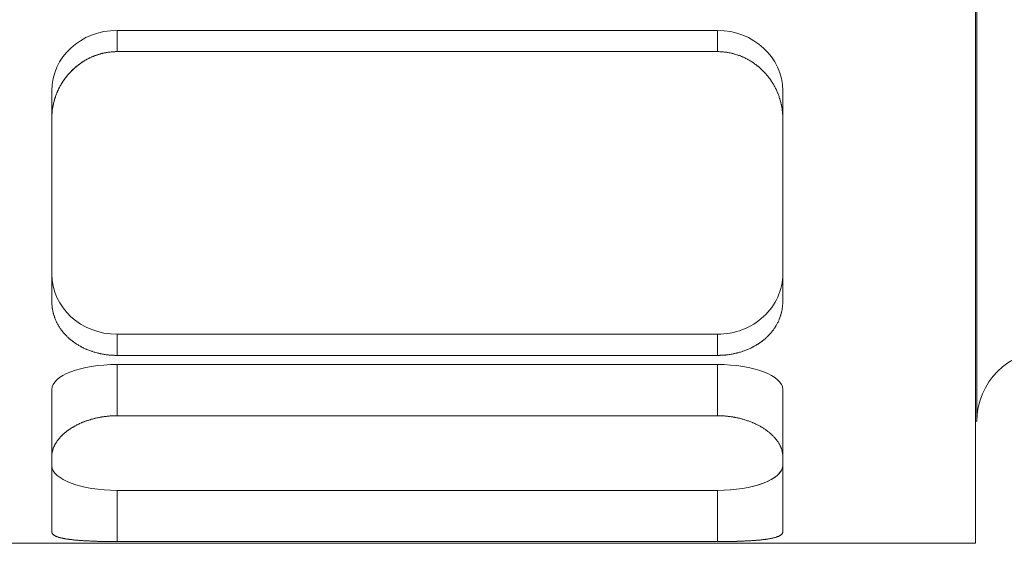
# Model space of a CAD drawing. Header units: millimetres. Extents: x 19428 to 22105, y 2450 to 5923.
# Tile 11 of 35: x 20735.46 to 20749.47, y 3492.61 to 3500.06. Entities that reach past the tile are written whole.
import ezdxf

# ---------------------------------------------------------------- set-up
doc = ezdxf.new("R2010")
doc.units = ezdxf.units.MM
doc.layers.add('图层7', color=4, linetype='Continuous', lineweight=13)

# ---------------------------------------------------------------- blocks, each defined once
blk = doc.blocks.new('VL-O-1-4')
at = {"layer": '图层7'}
for p, q in [((1839.449, -1474.711), (1839.449, -1489.91)), ((1839.469, -1476.446), (1839.469, -1488.174)), ((1827.235, -1482.917), (1827.235, -1482.616)), ((1835.778, -1482.616), (1827.235, -1482.616)), ((1835.778, -1482.917), (1835.778, -1482.616)), ((1835.778, -1482.917), (1827.235, -1482.917)), ((1826.307, -1483.866), (1826.307, -1483.473)), ((1836.707, -1483.866), (1836.707, -1483.473)), ((1826.307, -1483.866), (1826.307, -1486.471)), ((1836.707, -1486.471), (1836.707, -1483.866)), ((1827.235, -1487.238), (1827.235, -1486.936)), ((1827.235, -1486.936), (1835.778, -1486.936)), ((1835.778, -1487.238), (1835.778, -1486.936)), ((1827.235, -1487.238), (1835.778, -1487.238)), ((1827.235, -1488.096), (1827.235, -1487.368)), ((1835.778, -1487.368), (1827.235, -1487.368)), ((1835.778, -1488.096), (1835.778, -1487.368)), ((1826.307, -1488.67), (1826.307, -1487.723)), ((1836.707, -1488.67), (1836.707, -1487.723)), ((1835.778, -1488.096), (1827.235, -1488.096)), ((1839.449, -1488.174), (1839.469, -1488.174)), ((1826.307, -1488.67), (1826.307, -1489.75)), ((1836.707, -1489.75), (1836.707, -1488.67)), ((1827.235, -1489.886), (1827.235, -1489.158)), ((1827.235, -1489.158), (1835.778, -1489.158)), ((1835.778, -1489.886), (1835.778, -1489.158)), ((1813.449, -1489.91), (1839.449, -1489.91)), ((1827.235, -1489.886), (1835.778, -1489.886))]:
    blk.add_line(p, q, dxfattribs=at)
for points in [[(1827.235, -1482.917), (1827.229, -1482.917), (1827.216, -1482.917), (1827.202, -1482.918), (1827.196, -1482.918), (1827.189, -1482.918), (1827.176, -1482.919), (1827.162, -1482.92), (1827.149, -1482.921), (1827.135, -1482.923), (1827.122, -1482.925), (1827.115, -1482.925), (1827.108, -1482.926), (1827.095, -1482.928), (1827.081, -1482.931), (1827.068, -1482.933), (1827.054, -1482.936), (1827.041, -1482.939), (1827.034, -1482.94), (1827.028, -1482.942), (1827.014, -1482.945), (1827.001, -1482.949), (1826.994, -1482.951), (1826.987, -1482.953), (1826.974, -1482.956), (1826.961, -1482.961), (1826.954, -1482.963), (1826.948, -1482.965), (1826.935, -1482.97), (1826.921, -1482.974), (1826.908, -1482.979), (1826.895, -1482.985), (1826.883, -1482.99), (1826.876, -1482.993), (1826.87, -1482.996), (1826.857, -1483.001), (1826.845, -1483.007), (1826.832, -1483.014), (1826.82, -1483.02), (1826.807, -1483.026), (1826.801, -1483.03), (1826.795, -1483.033), (1826.783, -1483.04), (1826.771, -1483.047), (1826.759, -1483.054), (1826.748, -1483.062), (1826.736, -1483.069), (1826.73, -1483.073), (1826.725, -1483.077), (1826.713, -1483.085), (1826.702, -1483.093), (1826.691, -1483.101), (1826.68, -1483.109), (1826.67, -1483.118), (1826.664, -1483.122), (1826.659, -1483.126), (1826.649, -1483.135), (1826.638, -1483.144), (1826.628, -1483.153), (1826.618, -1483.162), (1826.609, -1483.171), (1826.604, -1483.175), (1826.599, -1483.18), (1826.59, -1483.189), (1826.58, -1483.198), (1826.576, -1483.203), (1826.571, -1483.208), (1826.562, -1483.218), (1826.553, -1483.227), (1826.549, -1483.232), (1826.545, -1483.237), (1826.536, -1483.247), (1826.527, -1483.258), (1826.519, -1483.268), (1826.51, -1483.279), (1826.502, -1483.29), (1826.498, -1483.295), (1826.494, -1483.3), (1826.486, -1483.311), (1826.478, -1483.323), (1826.47, -1483.334), (1826.463, -1483.345), (1826.455, -1483.357), (1826.452, -1483.363), (1826.448, -1483.369), (1826.441, -1483.38), (1826.434, -1483.392), (1826.427, -1483.404), (1826.421, -1483.417), (1826.414, -1483.429), (1826.411, -1483.435), (1826.408, -1483.441), (1826.402, -1483.453), (1826.396, -1483.466), (1826.39, -1483.479), (1826.385, -1483.491), (1826.379, -1483.504), (1826.377, -1483.51), (1826.374, -1483.517), (1826.369, -1483.53), (1826.364, -1483.543), (1826.36, -1483.556), (1826.355, -1483.569), (1826.351, -1483.582), (1826.349, -1483.588), (1826.347, -1483.595), (1826.343, -1483.608), (1826.339, -1483.621), (1826.338, -1483.628), (1826.336, -1483.635), (1826.333, -1483.648), (1826.33, -1483.661), (1826.328, -1483.668), (1826.327, -1483.675), (1826.324, -1483.688), (1826.322, -1483.701), (1826.319, -1483.714), (1826.317, -1483.728), (1826.315, -1483.741), (1826.314, -1483.748), (1826.314, -1483.754), (1826.312, -1483.768), (1826.311, -1483.781), (1826.31, -1483.794), (1826.309, -1483.807), (1826.308, -1483.82), (1826.308, -1483.827), (1826.307, -1483.833), (1826.307, -1483.846), (1826.307, -1483.859), (1826.307, -1483.866)], [(1827.191, -1482.918), (1827.198, -1482.918), (1827.213, -1482.917), (1827.228, -1482.917), (1827.235, -1482.917)], [(1836.707, -1483.866), (1836.707, -1483.859), (1836.707, -1483.846), (1836.706, -1483.833), (1836.706, -1483.827), (1836.706, -1483.82), (1836.705, -1483.807), (1836.704, -1483.794), (1836.703, -1483.781), (1836.702, -1483.768), (1836.7, -1483.754), (1836.699, -1483.748), (1836.698, -1483.741), (1836.697, -1483.728), (1836.694, -1483.714), (1836.692, -1483.701), (1836.69, -1483.688), (1836.687, -1483.675), (1836.686, -1483.668), (1836.684, -1483.661), (1836.681, -1483.648), (1836.678, -1483.635), (1836.676, -1483.628), (1836.674, -1483.621), (1836.671, -1483.608), (1836.667, -1483.595), (1836.665, -1483.588), (1836.663, -1483.582), (1836.658, -1483.569), (1836.654, -1483.556), (1836.649, -1483.543), (1836.645, -1483.53), (1836.64, -1483.517), (1836.637, -1483.51), (1836.634, -1483.504), (1836.629, -1483.491), (1836.623, -1483.479), (1836.618, -1483.466), (1836.612, -1483.453), (1836.606, -1483.441), (1836.603, -1483.435), (1836.599, -1483.429), (1836.593, -1483.417), (1836.586, -1483.404), (1836.58, -1483.392), (1836.573, -1483.38), (1836.566, -1483.369), (1836.562, -1483.363), (1836.558, -1483.357), (1836.551, -1483.345), (1836.543, -1483.334), (1836.536, -1483.323), (1836.528, -1483.311), (1836.52, -1483.3), (1836.516, -1483.295), (1836.512, -1483.29), (1836.503, -1483.279), (1836.495, -1483.268), (1836.487, -1483.258), (1836.478, -1483.247), (1836.469, -1483.237), (1836.465, -1483.232), (1836.46, -1483.227), (1836.451, -1483.218), (1836.442, -1483.208), (1836.438, -1483.203), (1836.433, -1483.198), (1836.424, -1483.189), (1836.415, -1483.18), (1836.41, -1483.175), (1836.405, -1483.171), (1836.395, -1483.162), (1836.385, -1483.153), (1836.375, -1483.144), (1836.365, -1483.135), (1836.355, -1483.126), (1836.349, -1483.122), (1836.344, -1483.118), (1836.333, -1483.109), (1836.323, -1483.101), (1836.312, -1483.093), (1836.3, -1483.085), (1836.289, -1483.077), (1836.283, -1483.073), (1836.278, -1483.069), (1836.266, -1483.062), (1836.254, -1483.054), (1836.243, -1483.047), (1836.231, -1483.04), (1836.219, -1483.033), (1836.212, -1483.03), (1836.206, -1483.026), (1836.194, -1483.02), (1836.182, -1483.014), (1836.169, -1483.007), (1836.157, -1483.001), (1836.144, -1482.996), (1836.137, -1482.993), (1836.131, -1482.99), (1836.118, -1482.985), (1836.105, -1482.979), (1836.092, -1482.974), (1836.079, -1482.97), (1836.066, -1482.965), (1836.059, -1482.963), (1836.053, -1482.961), (1836.04, -1482.956), (1836.026, -1482.953), (1836.02, -1482.951), (1836.013, -1482.949), (1836, -1482.945), (1835.986, -1482.942), (1835.979, -1482.94), (1835.973, -1482.939), (1835.959, -1482.936), (1835.946, -1482.933), (1835.932, -1482.931), (1835.919, -1482.928), (1835.905, -1482.926), (1835.899, -1482.925), (1835.892, -1482.925), (1835.878, -1482.923), (1835.865, -1482.921), (1835.851, -1482.92), (1835.838, -1482.919), (1835.825, -1482.918), (1835.818, -1482.918), (1835.811, -1482.918), (1835.798, -1482.917), (1835.785, -1482.917), (1835.778, -1482.917)], [(1835.778, -1482.917), (1835.785, -1482.917), (1835.798, -1482.917), (1835.811, -1482.918), (1835.818, -1482.918), (1835.825, -1482.918), (1835.838, -1482.919), (1835.851, -1482.92), (1835.865, -1482.921), (1835.878, -1482.923), (1835.892, -1482.925), (1835.899, -1482.925), (1835.905, -1482.926), (1835.919, -1482.928), (1835.932, -1482.931), (1835.946, -1482.933), (1835.959, -1482.936), (1835.973, -1482.939), (1835.979, -1482.94), (1835.986, -1482.942), (1836, -1482.945), (1836.013, -1482.949), (1836.02, -1482.951), (1836.026, -1482.953), (1836.04, -1482.956), (1836.053, -1482.961), (1836.059, -1482.963), (1836.066, -1482.965), (1836.079, -1482.97), (1836.092, -1482.974), (1836.105, -1482.979), (1836.118, -1482.985), (1836.131, -1482.99), (1836.137, -1482.993), (1836.144, -1482.996), (1836.157, -1483.001), (1836.169, -1483.007), (1836.182, -1483.014), (1836.194, -1483.02), (1836.206, -1483.026), (1836.212, -1483.03), (1836.219, -1483.033), (1836.231, -1483.04), (1836.243, -1483.047), (1836.254, -1483.054), (1836.266, -1483.062), (1836.278, -1483.069), (1836.283, -1483.073), (1836.289, -1483.077), (1836.3, -1483.085), (1836.312, -1483.093), (1836.323, -1483.101), (1836.333, -1483.109), (1836.344, -1483.118), (1836.349, -1483.122), (1836.355, -1483.126), (1836.365, -1483.135), (1836.375, -1483.144), (1836.385, -1483.153), (1836.395, -1483.162), (1836.405, -1483.171), (1836.41, -1483.175), (1836.415, -1483.18), (1836.424, -1483.189), (1836.433, -1483.198), (1836.438, -1483.203), (1836.442, -1483.208), (1836.451, -1483.218), (1836.46, -1483.227), (1836.465, -1483.232), (1836.469, -1483.237), (1836.478, -1483.247), (1836.487, -1483.258), (1836.495, -1483.268), (1836.503, -1483.279), (1836.512, -1483.29), (1836.516, -1483.295), (1836.52, -1483.3), (1836.528, -1483.311), (1836.536, -1483.323), (1836.543, -1483.334), (1836.551, -1483.345), (1836.558, -1483.357), (1836.562, -1483.363), (1836.566, -1483.369), (1836.573, -1483.38), (1836.58, -1483.392), (1836.586, -1483.404), (1836.593, -1483.417), (1836.599, -1483.429), (1836.603, -1483.435), (1836.606, -1483.441), (1836.612, -1483.453), (1836.618, -1483.466), (1836.623, -1483.479), (1836.629, -1483.491), (1836.634, -1483.504), (1836.637, -1483.51), (1836.64, -1483.517), (1836.645, -1483.53), (1836.649, -1483.543), (1836.654, -1483.556), (1836.658, -1483.569), (1836.663, -1483.582), (1836.665, -1483.588), (1836.667, -1483.595), (1836.671, -1483.608), (1836.674, -1483.621), (1836.676, -1483.628), (1836.678, -1483.635), (1836.681, -1483.648), (1836.684, -1483.661), (1836.686, -1483.668), (1836.687, -1483.675), (1836.69, -1483.688), (1836.692, -1483.701), (1836.694, -1483.714), (1836.697, -1483.728), (1836.698, -1483.741), (1836.699, -1483.748), (1836.7, -1483.754), (1836.702, -1483.768), (1836.703, -1483.781), (1836.704, -1483.794), (1836.705, -1483.807), (1836.706, -1483.82), (1836.706, -1483.827), (1836.706, -1483.833), (1836.707, -1483.846), (1836.707, -1483.859), (1836.707, -1483.866)], [(1826.713, -1483.085), (1826.722, -1483.079), (1826.74, -1483.067), (1826.758, -1483.055), (1826.767, -1483.05)], [(1826.767, -1483.05), (1826.776, -1483.044), (1826.795, -1483.033), (1826.814, -1483.023), (1826.824, -1483.018)], [(1826.824, -1483.018), (1826.833, -1483.013), (1826.85, -1483.005), (1826.867, -1482.997), (1826.876, -1482.993)], [(1826.876, -1482.993), (1826.883, -1482.99), (1826.898, -1482.984), (1826.912, -1482.978), (1826.92, -1482.975)], [(1826.92, -1482.975), (1826.929, -1482.972), (1826.948, -1482.965), (1826.967, -1482.959), (1826.977, -1482.956)], [(1826.977, -1482.956), (1826.985, -1482.953), (1827, -1482.949), (1827.016, -1482.945), (1827.024, -1482.943)], [(1827.024, -1482.943), (1827.034, -1482.94), (1827.054, -1482.936), (1827.075, -1482.932), (1827.085, -1482.93)], [(1827.085, -1482.93), (1827.103, -1482.927), (1827.138, -1482.923), (1827.173, -1482.919), (1827.191, -1482.918)], [(1826.517, -1483.271), (1826.521, -1483.265), (1826.531, -1483.253), (1826.541, -1483.242), (1826.546, -1483.236), (1826.551, -1483.23), (1826.561, -1483.219), (1826.571, -1483.208), (1826.581, -1483.198), (1826.591, -1483.187), (1826.602, -1483.177), (1826.607, -1483.172), (1826.613, -1483.167), (1826.624, -1483.156), (1826.635, -1483.146), (1826.647, -1483.136), (1826.658, -1483.127), (1826.67, -1483.117), (1826.676, -1483.112), (1826.682, -1483.108), (1826.695, -1483.098), (1826.707, -1483.089), (1826.713, -1483.085)], [(1826.395, -1483.468), (1826.398, -1483.462), (1826.404, -1483.45), (1826.409, -1483.438), (1826.412, -1483.433), (1826.415, -1483.427), (1826.421, -1483.415), (1826.428, -1483.404), (1826.434, -1483.393), (1826.44, -1483.382), (1826.447, -1483.37), (1826.45, -1483.365), (1826.454, -1483.36), (1826.461, -1483.349), (1826.468, -1483.338), (1826.475, -1483.327), (1826.482, -1483.317), (1826.49, -1483.306), (1826.493, -1483.301), (1826.497, -1483.296), (1826.505, -1483.286), (1826.513, -1483.276), (1826.517, -1483.271)], [(1826.377, -1483.51), (1826.38, -1483.503), (1826.386, -1483.489), (1826.392, -1483.475), (1826.395, -1483.468)], [(1826.316, -1483.733), (1826.317, -1483.727), (1826.319, -1483.714), (1826.321, -1483.702), (1826.323, -1483.695), (1826.324, -1483.689), (1826.326, -1483.677), (1826.329, -1483.664), (1826.332, -1483.652), (1826.335, -1483.639), (1826.338, -1483.627), (1826.34, -1483.62), (1826.341, -1483.614), (1826.345, -1483.602), (1826.349, -1483.589), (1826.352, -1483.577), (1826.357, -1483.565), (1826.361, -1483.553), (1826.363, -1483.546), (1826.365, -1483.54), (1826.37, -1483.528), (1826.374, -1483.516), (1826.377, -1483.51)], [(1826.307, -1483.844), (1826.308, -1483.826), (1826.31, -1483.789), (1826.314, -1483.752), (1826.316, -1483.733)], [(1826.307, -1483.866), (1826.307, -1483.862), (1826.307, -1483.855), (1826.307, -1483.848), (1826.307, -1483.844)], [(1826.307, -1486.471), (1826.307, -1486.476), (1826.307, -1486.487), (1826.307, -1486.498), (1826.308, -1486.504), (1826.308, -1486.51), (1826.309, -1486.521), (1826.31, -1486.532), (1826.311, -1486.543), (1826.312, -1486.554), (1826.314, -1486.565), (1826.314, -1486.571), (1826.315, -1486.577), (1826.317, -1486.588), (1826.319, -1486.599), (1826.322, -1486.61), (1826.324, -1486.621), (1826.327, -1486.633), (1826.328, -1486.638), (1826.33, -1486.644), (1826.333, -1486.655), (1826.336, -1486.666), (1826.338, -1486.671), (1826.339, -1486.677), (1826.343, -1486.688), (1826.347, -1486.699), (1826.349, -1486.704), (1826.351, -1486.71), (1826.355, -1486.72), (1826.36, -1486.731), (1826.364, -1486.742), (1826.369, -1486.753), (1826.374, -1486.763), (1826.377, -1486.768), (1826.379, -1486.774), (1826.385, -1486.784), (1826.39, -1486.794), (1826.396, -1486.805), (1826.402, -1486.815), (1826.408, -1486.825), (1826.411, -1486.83), (1826.414, -1486.835), (1826.421, -1486.845), (1826.427, -1486.855), (1826.434, -1486.865), (1826.441, -1486.874), (1826.448, -1486.884), (1826.452, -1486.888), (1826.455, -1486.893), (1826.463, -1486.902), (1826.47, -1486.912), (1826.478, -1486.921), (1826.486, -1486.93), (1826.494, -1486.938), (1826.498, -1486.943), (1826.502, -1486.947), (1826.51, -1486.956), (1826.519, -1486.964), (1826.527, -1486.973), (1826.536, -1486.981), (1826.545, -1486.989), (1826.549, -1486.993), (1826.553, -1486.997), (1826.562, -1487.005), (1826.571, -1487.012), (1826.576, -1487.016), (1826.58, -1487.02), (1826.59, -1487.027), (1826.599, -1487.034), (1826.604, -1487.038), (1826.609, -1487.042), (1826.618, -1487.049), (1826.628, -1487.056), (1826.638, -1487.063), (1826.649, -1487.07), (1826.659, -1487.076), (1826.664, -1487.08), (1826.67, -1487.083), (1826.68, -1487.09), (1826.691, -1487.096), (1826.702, -1487.103), (1826.713, -1487.109), (1826.725, -1487.115), (1826.73, -1487.118), (1826.736, -1487.121), (1826.748, -1487.127), (1826.759, -1487.133), (1826.771, -1487.138), (1826.783, -1487.144), (1826.795, -1487.149), (1826.801, -1487.152), (1826.807, -1487.154), (1826.82, -1487.159), (1826.832, -1487.164), (1826.845, -1487.169), (1826.857, -1487.173), (1826.87, -1487.178), (1826.876, -1487.18), (1826.883, -1487.182), (1826.895, -1487.186), (1826.908, -1487.19), (1826.921, -1487.194), (1826.935, -1487.198), (1826.948, -1487.201), (1826.954, -1487.203), (1826.961, -1487.205), (1826.974, -1487.208), (1826.987, -1487.211), (1826.994, -1487.213), (1827.001, -1487.214), (1827.014, -1487.217), (1827.028, -1487.219), (1827.034, -1487.22), (1827.041, -1487.222), (1827.054, -1487.224), (1827.068, -1487.226), (1827.081, -1487.228), (1827.095, -1487.23), (1827.108, -1487.231), (1827.115, -1487.232), (1827.122, -1487.233), (1827.135, -1487.234), (1827.149, -1487.235), (1827.162, -1487.236), (1827.176, -1487.237), (1827.189, -1487.237), (1827.196, -1487.237), (1827.202, -1487.238), (1827.216, -1487.238), (1827.229, -1487.238), (1827.235, -1487.238)], [(1827.235, -1487.238), (1827.229, -1487.238), (1827.216, -1487.238), (1827.202, -1487.238), (1827.196, -1487.237), (1827.189, -1487.237), (1827.176, -1487.237), (1827.162, -1487.236), (1827.149, -1487.235), (1827.135, -1487.234), (1827.122, -1487.233), (1827.115, -1487.232), (1827.108, -1487.231), (1827.095, -1487.23), (1827.081, -1487.228), (1827.068, -1487.226), (1827.054, -1487.224), (1827.041, -1487.222), (1827.034, -1487.22), (1827.028, -1487.219), (1827.014, -1487.217), (1827.001, -1487.214), (1826.994, -1487.213), (1826.987, -1487.211), (1826.974, -1487.208), (1826.961, -1487.205), (1826.954, -1487.203), (1826.948, -1487.201), (1826.935, -1487.198), (1826.921, -1487.194), (1826.908, -1487.19), (1826.895, -1487.186), (1826.883, -1487.182), (1826.876, -1487.18), (1826.87, -1487.178), (1826.857, -1487.173), (1826.845, -1487.169), (1826.832, -1487.164), (1826.82, -1487.159), (1826.807, -1487.154), (1826.801, -1487.152), (1826.795, -1487.149), (1826.783, -1487.144), (1826.771, -1487.138), (1826.759, -1487.133), (1826.748, -1487.127), (1826.736, -1487.121), (1826.73, -1487.118), (1826.725, -1487.115), (1826.713, -1487.109), (1826.702, -1487.103), (1826.691, -1487.096), (1826.68, -1487.09), (1826.67, -1487.083), (1826.664, -1487.08), (1826.659, -1487.076), (1826.649, -1487.07), (1826.638, -1487.063), (1826.628, -1487.056), (1826.618, -1487.049), (1826.609, -1487.042), (1826.604, -1487.038), (1826.599, -1487.034), (1826.59, -1487.027), (1826.58, -1487.02), (1826.576, -1487.016), (1826.571, -1487.012), (1826.562, -1487.005), (1826.553, -1486.997), (1826.549, -1486.993), (1826.545, -1486.989), (1826.536, -1486.981), (1826.527, -1486.973), (1826.519, -1486.964), (1826.51, -1486.956), (1826.502, -1486.947), (1826.498, -1486.943), (1826.494, -1486.938), (1826.486, -1486.93), (1826.478, -1486.921), (1826.47, -1486.912), (1826.463, -1486.902), (1826.455, -1486.893), (1826.452, -1486.888), (1826.448, -1486.884), (1826.441, -1486.874), (1826.434, -1486.865), (1826.427, -1486.855), (1826.421, -1486.845), (1826.414, -1486.835), (1826.411, -1486.83), (1826.408, -1486.825), (1826.402, -1486.815), (1826.396, -1486.805), (1826.39, -1486.794), (1826.385, -1486.784), (1826.379, -1486.774), (1826.377, -1486.768), (1826.374, -1486.763), (1826.369, -1486.753), (1826.364, -1486.742), (1826.36, -1486.731), (1826.355, -1486.72), (1826.351, -1486.71), (1826.349, -1486.704), (1826.347, -1486.699), (1826.343, -1486.688), (1826.339, -1486.677), (1826.338, -1486.671), (1826.336, -1486.666), (1826.333, -1486.655), (1826.33, -1486.644), (1826.328, -1486.638), (1826.327, -1486.633), (1826.324, -1486.621), (1826.322, -1486.61), (1826.319, -1486.599), (1826.317, -1486.588), (1826.315, -1486.577), (1826.314, -1486.571), (1826.314, -1486.565), (1826.312, -1486.554), (1826.311, -1486.543), (1826.31, -1486.532), (1826.309, -1486.521), (1826.308, -1486.51), (1826.308, -1486.504), (1826.307, -1486.498), (1826.307, -1486.487), (1826.307, -1486.476), (1826.307, -1486.471)], [(1835.778, -1487.238), (1835.785, -1487.238), (1835.798, -1487.238), (1835.811, -1487.238), (1835.818, -1487.237), (1835.825, -1487.237), (1835.838, -1487.237), (1835.851, -1487.236), (1835.865, -1487.235), (1835.878, -1487.234), (1835.892, -1487.233), (1835.899, -1487.232), (1835.905, -1487.231), (1835.919, -1487.23), (1835.932, -1487.228), (1835.946, -1487.226), (1835.959, -1487.224), (1835.973, -1487.222), (1835.979, -1487.22), (1835.986, -1487.219), (1836, -1487.217), (1836.013, -1487.214), (1836.02, -1487.213), (1836.026, -1487.211), (1836.04, -1487.208), (1836.053, -1487.205), (1836.059, -1487.203), (1836.066, -1487.201), (1836.079, -1487.198), (1836.092, -1487.194), (1836.105, -1487.19), (1836.118, -1487.186), (1836.131, -1487.182), (1836.137, -1487.18), (1836.144, -1487.178), (1836.157, -1487.173), (1836.169, -1487.169), (1836.182, -1487.164), (1836.194, -1487.159), (1836.206, -1487.154), (1836.212, -1487.152), (1836.219, -1487.149), (1836.231, -1487.144), (1836.243, -1487.138), (1836.254, -1487.133), (1836.266, -1487.127), (1836.278, -1487.121), (1836.283, -1487.118), (1836.289, -1487.115), (1836.3, -1487.109), (1836.312, -1487.103), (1836.323, -1487.096), (1836.333, -1487.09), (1836.344, -1487.083), (1836.349, -1487.08), (1836.355, -1487.076), (1836.365, -1487.07), (1836.375, -1487.063), (1836.385, -1487.056), (1836.395, -1487.049), (1836.405, -1487.042), (1836.41, -1487.038), (1836.415, -1487.034), (1836.424, -1487.027), (1836.433, -1487.02), (1836.438, -1487.016), (1836.442, -1487.012), (1836.451, -1487.005), (1836.46, -1486.997), (1836.465, -1486.993), (1836.469, -1486.989), (1836.478, -1486.981), (1836.487, -1486.973), (1836.495, -1486.964), (1836.503, -1486.956), (1836.512, -1486.947), (1836.516, -1486.943), (1836.52, -1486.938), (1836.528, -1486.93), (1836.536, -1486.921), (1836.543, -1486.912), (1836.551, -1486.902), (1836.558, -1486.893), (1836.562, -1486.888), (1836.566, -1486.884), (1836.573, -1486.874), (1836.58, -1486.865), (1836.586, -1486.855), (1836.593, -1486.845), (1836.599, -1486.835), (1836.603, -1486.83), (1836.606, -1486.825), (1836.612, -1486.815), (1836.618, -1486.805), (1836.623, -1486.794), (1836.629, -1486.784), (1836.634, -1486.774), (1836.637, -1486.768), (1836.64, -1486.763), (1836.645, -1486.753), (1836.649, -1486.742), (1836.654, -1486.731), (1836.658, -1486.72), (1836.663, -1486.71), (1836.665, -1486.704), (1836.667, -1486.699), (1836.671, -1486.688), (1836.674, -1486.677), (1836.676, -1486.671), (1836.678, -1486.666), (1836.681, -1486.655), (1836.684, -1486.644), (1836.686, -1486.638), (1836.687, -1486.633), (1836.69, -1486.621), (1836.692, -1486.61), (1836.694, -1486.599), (1836.697, -1486.588), (1836.698, -1486.577), (1836.699, -1486.571), (1836.7, -1486.565), (1836.702, -1486.554), (1836.703, -1486.543), (1836.704, -1486.532), (1836.705, -1486.521), (1836.706, -1486.51), (1836.706, -1486.504), (1836.706, -1486.498), (1836.707, -1486.487), (1836.707, -1486.476), (1836.707, -1486.471)], [(1836.707, -1486.471), (1836.707, -1486.476), (1836.707, -1486.487), (1836.706, -1486.498), (1836.706, -1486.504), (1836.706, -1486.51), (1836.705, -1486.521), (1836.704, -1486.532), (1836.703, -1486.543), (1836.702, -1486.554), (1836.7, -1486.565), (1836.699, -1486.571), (1836.698, -1486.577), (1836.697, -1486.588), (1836.694, -1486.599), (1836.692, -1486.61), (1836.69, -1486.621), (1836.687, -1486.633), (1836.686, -1486.638), (1836.684, -1486.644), (1836.681, -1486.655), (1836.678, -1486.666), (1836.676, -1486.671), (1836.674, -1486.677), (1836.671, -1486.688), (1836.667, -1486.699), (1836.665, -1486.704), (1836.663, -1486.71), (1836.658, -1486.72), (1836.654, -1486.731), (1836.649, -1486.742), (1836.645, -1486.753), (1836.64, -1486.763), (1836.637, -1486.768), (1836.634, -1486.774), (1836.629, -1486.784), (1836.623, -1486.794), (1836.618, -1486.805), (1836.612, -1486.815), (1836.606, -1486.825), (1836.603, -1486.83), (1836.599, -1486.835), (1836.593, -1486.845), (1836.586, -1486.855), (1836.58, -1486.865), (1836.573, -1486.874), (1836.566, -1486.884), (1836.562, -1486.888), (1836.558, -1486.893), (1836.551, -1486.902), (1836.543, -1486.912), (1836.536, -1486.921), (1836.528, -1486.93), (1836.52, -1486.938), (1836.516, -1486.943), (1836.512, -1486.947), (1836.503, -1486.956), (1836.495, -1486.964), (1836.487, -1486.973), (1836.478, -1486.981), (1836.469, -1486.989), (1836.465, -1486.993), (1836.46, -1486.997), (1836.451, -1487.005), (1836.442, -1487.012), (1836.438, -1487.016), (1836.433, -1487.02), (1836.424, -1487.027), (1836.415, -1487.034), (1836.41, -1487.038), (1836.405, -1487.042), (1836.395, -1487.049), (1836.385, -1487.056), (1836.375, -1487.063), (1836.365, -1487.07), (1836.355, -1487.076), (1836.349, -1487.08), (1836.344, -1487.083), (1836.333, -1487.09), (1836.323, -1487.096), (1836.312, -1487.103), (1836.3, -1487.109), (1836.289, -1487.115), (1836.283, -1487.118), (1836.278, -1487.121), (1836.266, -1487.127), (1836.254, -1487.133), (1836.243, -1487.138), (1836.231, -1487.144), (1836.219, -1487.149), (1836.212, -1487.152), (1836.206, -1487.154), (1836.194, -1487.159), (1836.182, -1487.164), (1836.169, -1487.169), (1836.157, -1487.173), (1836.144, -1487.178), (1836.137, -1487.18), (1836.131, -1487.182), (1836.118, -1487.186), (1836.105, -1487.19), (1836.092, -1487.194), (1836.079, -1487.198), (1836.066, -1487.201), (1836.059, -1487.203), (1836.053, -1487.205), (1836.04, -1487.208), (1836.026, -1487.211), (1836.02, -1487.213), (1836.013, -1487.214), (1836, -1487.217), (1835.986, -1487.219), (1835.979, -1487.22), (1835.973, -1487.222), (1835.959, -1487.224), (1835.946, -1487.226), (1835.932, -1487.228), (1835.919, -1487.23), (1835.905, -1487.231), (1835.899, -1487.232), (1835.892, -1487.233), (1835.878, -1487.234), (1835.865, -1487.235), (1835.851, -1487.236), (1835.838, -1487.237), (1835.825, -1487.237), (1835.818, -1487.237), (1835.811, -1487.238), (1835.798, -1487.238), (1835.785, -1487.238), (1835.778, -1487.238)], [(1827.235, -1488.096), (1827.229, -1488.096), (1827.216, -1488.096), (1827.202, -1488.097), (1827.196, -1488.097), (1827.189, -1488.097), (1827.176, -1488.098), (1827.162, -1488.098), (1827.149, -1488.099), (1827.135, -1488.1), (1827.122, -1488.101), (1827.115, -1488.102), (1827.108, -1488.102), (1827.095, -1488.104), (1827.081, -1488.105), (1827.068, -1488.107), (1827.054, -1488.108), (1827.041, -1488.11), (1827.034, -1488.111), (1827.028, -1488.112), (1827.014, -1488.115), (1827.001, -1488.117), (1826.994, -1488.118), (1826.987, -1488.119), (1826.974, -1488.122), (1826.961, -1488.125), (1826.954, -1488.126), (1826.948, -1488.127), (1826.935, -1488.13), (1826.921, -1488.133), (1826.908, -1488.137), (1826.895, -1488.14), (1826.883, -1488.143), (1826.876, -1488.145), (1826.87, -1488.147), (1826.857, -1488.151), (1826.845, -1488.155), (1826.832, -1488.159), (1826.82, -1488.163), (1826.807, -1488.167), (1826.801, -1488.169), (1826.795, -1488.171), (1826.783, -1488.175), (1826.771, -1488.18), (1826.759, -1488.185), (1826.748, -1488.189), (1826.736, -1488.194), (1826.73, -1488.197), (1826.725, -1488.199), (1826.713, -1488.204), (1826.702, -1488.209), (1826.691, -1488.214), (1826.68, -1488.22), (1826.67, -1488.225), (1826.664, -1488.228), (1826.659, -1488.23), (1826.649, -1488.236), (1826.638, -1488.241), (1826.628, -1488.247), (1826.618, -1488.252), (1826.609, -1488.258), (1826.604, -1488.261), (1826.599, -1488.264), (1826.59, -1488.27), (1826.58, -1488.275), (1826.576, -1488.278), (1826.571, -1488.281), (1826.562, -1488.287), (1826.553, -1488.294), (1826.549, -1488.297), (1826.545, -1488.3), (1826.536, -1488.306), (1826.527, -1488.312), (1826.519, -1488.319), (1826.51, -1488.325), (1826.502, -1488.332), (1826.498, -1488.335), (1826.494, -1488.339), (1826.486, -1488.345), (1826.478, -1488.352), (1826.47, -1488.359), (1826.463, -1488.366), (1826.455, -1488.373), (1826.452, -1488.377), (1826.448, -1488.38), (1826.441, -1488.388), (1826.434, -1488.395), (1826.427, -1488.402), (1826.421, -1488.409), (1826.414, -1488.417), (1826.411, -1488.42), (1826.408, -1488.424), (1826.402, -1488.432), (1826.396, -1488.439), (1826.39, -1488.447), (1826.385, -1488.454), (1826.379, -1488.462), (1826.377, -1488.466), (1826.374, -1488.469), (1826.369, -1488.477), (1826.364, -1488.485), (1826.36, -1488.492), (1826.355, -1488.5), (1826.351, -1488.508), (1826.349, -1488.512), (1826.347, -1488.515), (1826.343, -1488.523), (1826.339, -1488.531), (1826.338, -1488.535), (1826.336, -1488.539), (1826.333, -1488.546), (1826.33, -1488.554), (1826.328, -1488.558), (1826.327, -1488.562), (1826.324, -1488.569), (1826.322, -1488.577), (1826.319, -1488.585), (1826.317, -1488.592), (1826.315, -1488.6), (1826.314, -1488.604), (1826.314, -1488.608), (1826.312, -1488.615), (1826.311, -1488.623), (1826.31, -1488.63), (1826.309, -1488.638), (1826.308, -1488.645), (1826.308, -1488.649), (1826.307, -1488.652), (1826.307, -1488.66), (1826.307, -1488.667), (1826.307, -1488.67)], [(1827.086, -1488.105), (1827.093, -1488.104), (1827.108, -1488.102), (1827.124, -1488.101), (1827.131, -1488.1)], [(1827.131, -1488.1), (1827.141, -1488.1), (1827.161, -1488.098), (1827.181, -1488.097), (1827.191, -1488.097)], [(1827.191, -1488.097), (1827.198, -1488.097), (1827.213, -1488.097), (1827.228, -1488.096), (1827.235, -1488.096)], [(1827.235, -1488.096), (1827.235, -1488.096), (1827.235, -1488.096), (1827.235, -1488.096), (1827.235, -1488.096)], [(1836.707, -1488.67), (1836.707, -1488.667), (1836.707, -1488.66), (1836.706, -1488.652), (1836.706, -1488.649), (1836.706, -1488.645), (1836.705, -1488.638), (1836.704, -1488.63), (1836.703, -1488.623), (1836.702, -1488.615), (1836.7, -1488.608), (1836.699, -1488.604), (1836.698, -1488.6), (1836.697, -1488.592), (1836.694, -1488.585), (1836.692, -1488.577), (1836.69, -1488.569), (1836.687, -1488.562), (1836.686, -1488.558), (1836.684, -1488.554), (1836.681, -1488.546), (1836.678, -1488.539), (1836.676, -1488.535), (1836.674, -1488.531), (1836.671, -1488.523), (1836.667, -1488.515), (1836.665, -1488.512), (1836.663, -1488.508), (1836.658, -1488.5), (1836.654, -1488.492), (1836.649, -1488.485), (1836.645, -1488.477), (1836.64, -1488.469), (1836.637, -1488.466), (1836.634, -1488.462), (1836.629, -1488.454), (1836.623, -1488.447), (1836.618, -1488.439), (1836.612, -1488.432), (1836.606, -1488.424), (1836.603, -1488.42), (1836.599, -1488.417), (1836.593, -1488.409), (1836.586, -1488.402), (1836.58, -1488.395), (1836.573, -1488.388), (1836.566, -1488.38), (1836.562, -1488.377), (1836.558, -1488.373), (1836.551, -1488.366), (1836.543, -1488.359), (1836.536, -1488.352), (1836.528, -1488.345), (1836.52, -1488.339), (1836.516, -1488.335), (1836.512, -1488.332), (1836.503, -1488.325), (1836.495, -1488.319), (1836.487, -1488.312), (1836.478, -1488.306), (1836.469, -1488.3), (1836.465, -1488.297), (1836.46, -1488.294), (1836.451, -1488.287), (1836.442, -1488.281), (1836.438, -1488.278), (1836.433, -1488.275), (1836.424, -1488.27), (1836.415, -1488.264), (1836.41, -1488.261), (1836.405, -1488.258), (1836.395, -1488.252), (1836.385, -1488.247), (1836.375, -1488.241), (1836.365, -1488.236), (1836.355, -1488.23), (1836.349, -1488.228), (1836.344, -1488.225), (1836.333, -1488.22), (1836.323, -1488.214), (1836.312, -1488.209), (1836.3, -1488.204), (1836.289, -1488.199), (1836.283, -1488.197), (1836.278, -1488.194), (1836.266, -1488.189), (1836.254, -1488.185), (1836.243, -1488.18), (1836.231, -1488.175), (1836.219, -1488.171), (1836.212, -1488.169), (1836.206, -1488.167), (1836.194, -1488.163), (1836.182, -1488.159), (1836.169, -1488.155), (1836.157, -1488.151), (1836.144, -1488.147), (1836.137, -1488.145), (1836.131, -1488.143), (1836.118, -1488.14), (1836.105, -1488.137), (1836.092, -1488.133), (1836.079, -1488.13), (1836.066, -1488.127), (1836.059, -1488.126), (1836.053, -1488.125), (1836.04, -1488.122), (1836.026, -1488.119), (1836.02, -1488.118), (1836.013, -1488.117), (1836, -1488.115), (1835.986, -1488.112), (1835.979, -1488.111), (1835.973, -1488.11), (1835.959, -1488.108), (1835.946, -1488.107), (1835.932, -1488.105), (1835.919, -1488.104), (1835.905, -1488.102), (1835.899, -1488.102), (1835.892, -1488.101), (1835.878, -1488.1), (1835.865, -1488.099), (1835.851, -1488.098), (1835.838, -1488.098), (1835.825, -1488.097), (1835.818, -1488.097), (1835.811, -1488.097), (1835.798, -1488.096), (1835.785, -1488.096), (1835.778, -1488.096)], [(1835.778, -1488.096), (1835.785, -1488.096), (1835.798, -1488.096), (1835.811, -1488.097), (1835.818, -1488.097), (1835.825, -1488.097), (1835.838, -1488.098), (1835.851, -1488.098), (1835.865, -1488.099), (1835.878, -1488.1), (1835.892, -1488.101), (1835.898, -1488.102), (1835.905, -1488.102), (1835.919, -1488.104), (1835.932, -1488.105), (1835.946, -1488.107), (1835.959, -1488.108), (1835.973, -1488.11), (1835.979, -1488.111), (1835.986, -1488.112), (1835.999, -1488.114), (1836.013, -1488.117), (1836.02, -1488.118), (1836.026, -1488.119), (1836.04, -1488.122), (1836.053, -1488.124), (1836.059, -1488.126), (1836.066, -1488.127), (1836.079, -1488.13), (1836.092, -1488.133), (1836.105, -1488.137), (1836.118, -1488.14), (1836.131, -1488.143), (1836.137, -1488.145), (1836.144, -1488.147), (1836.156, -1488.151), (1836.169, -1488.155), (1836.181, -1488.158), (1836.194, -1488.163), (1836.206, -1488.167), (1836.212, -1488.169), (1836.218, -1488.171), (1836.23, -1488.175), (1836.242, -1488.18), (1836.254, -1488.185), (1836.266, -1488.189), (1836.277, -1488.194), (1836.283, -1488.196), (1836.289, -1488.199), (1836.3, -1488.204), (1836.311, -1488.209), (1836.322, -1488.214), (1836.333, -1488.219), (1836.344, -1488.225), (1836.349, -1488.227), (1836.355, -1488.23), (1836.365, -1488.236), (1836.375, -1488.241), (1836.385, -1488.247), (1836.395, -1488.252), (1836.405, -1488.258), (1836.41, -1488.261), (1836.415, -1488.264), (1836.424, -1488.27), (1836.433, -1488.275), (1836.438, -1488.278), (1836.442, -1488.281), (1836.451, -1488.287), (1836.46, -1488.293), (1836.465, -1488.297), (1836.469, -1488.3), (1836.478, -1488.306), (1836.486, -1488.312), (1836.495, -1488.319), (1836.503, -1488.325), (1836.512, -1488.332), (1836.516, -1488.335), (1836.52, -1488.339), (1836.528, -1488.345), (1836.535, -1488.352), (1836.543, -1488.359), (1836.551, -1488.366), (1836.558, -1488.373), (1836.562, -1488.377), (1836.565, -1488.38), (1836.573, -1488.387), (1836.579, -1488.395), (1836.586, -1488.402), (1836.593, -1488.409), (1836.599, -1488.417), (1836.602, -1488.42), (1836.606, -1488.424), (1836.612, -1488.431), (1836.618, -1488.439), (1836.623, -1488.446), (1836.629, -1488.454), (1836.634, -1488.462), (1836.637, -1488.465), (1836.64, -1488.469), (1836.645, -1488.477), (1836.649, -1488.485), (1836.654, -1488.492), (1836.658, -1488.5), (1836.663, -1488.508), (1836.665, -1488.511), (1836.667, -1488.515), (1836.671, -1488.523), (1836.674, -1488.531), (1836.676, -1488.535), (1836.678, -1488.539), (1836.681, -1488.546), (1836.684, -1488.554), (1836.686, -1488.558), (1836.687, -1488.562), (1836.69, -1488.569), (1836.692, -1488.577), (1836.694, -1488.585), (1836.697, -1488.592), (1836.698, -1488.6), (1836.699, -1488.604), (1836.7, -1488.608), (1836.702, -1488.615), (1836.703, -1488.623), (1836.704, -1488.63), (1836.705, -1488.638), (1836.706, -1488.645), (1836.706, -1488.649), (1836.706, -1488.652), (1836.707, -1488.66), (1836.707, -1488.667), (1836.707, -1488.67)], [(1826.579, -1488.276), (1826.589, -1488.27), (1826.609, -1488.258), (1826.63, -1488.246), (1826.641, -1488.24)], [(1826.641, -1488.24), (1826.641, -1488.24), (1826.642, -1488.239), (1826.643, -1488.239), (1826.643, -1488.239)], [(1826.643, -1488.239), (1826.657, -1488.231), (1826.685, -1488.217), (1826.713, -1488.204), (1826.728, -1488.197)], [(1826.728, -1488.197), (1826.735, -1488.195), (1826.747, -1488.189), (1826.76, -1488.184), (1826.767, -1488.182)], [(1826.767, -1488.182), (1826.776, -1488.178), (1826.795, -1488.171), (1826.813, -1488.165), (1826.823, -1488.162)], [(1826.823, -1488.162), (1826.832, -1488.159), (1826.851, -1488.153), (1826.869, -1488.147), (1826.879, -1488.145)], [(1826.879, -1488.145), (1826.885, -1488.143), (1826.899, -1488.139), (1826.913, -1488.135), (1826.92, -1488.134)], [(1826.92, -1488.134), (1826.92, -1488.134), (1826.921, -1488.134), (1826.921, -1488.133), (1826.922, -1488.133)], [(1826.922, -1488.133), (1826.931, -1488.131), (1826.95, -1488.127), (1826.969, -1488.123), (1826.979, -1488.121)], [(1826.979, -1488.121), (1826.986, -1488.119), (1827.001, -1488.117), (1827.016, -1488.114), (1827.023, -1488.113)], [(1827.023, -1488.113), (1827.034, -1488.111), (1827.054, -1488.108), (1827.075, -1488.106), (1827.086, -1488.105)], [(1826.439, -1488.389), (1826.451, -1488.378), (1826.475, -1488.355), (1826.501, -1488.333), (1826.515, -1488.322)], [(1826.515, -1488.322), (1826.515, -1488.322), (1826.516, -1488.321), (1826.516, -1488.321), (1826.517, -1488.32)], [(1826.517, -1488.32), (1826.527, -1488.313), (1826.547, -1488.298), (1826.568, -1488.283), (1826.579, -1488.276)], [(1826.334, -1488.542), (1826.338, -1488.534), (1826.346, -1488.518), (1826.354, -1488.502), (1826.359, -1488.494)], [(1826.359, -1488.494), (1826.361, -1488.489), (1826.367, -1488.48), (1826.373, -1488.47), (1826.377, -1488.466)], [(1826.377, -1488.465), (1826.38, -1488.461), (1826.385, -1488.453), (1826.392, -1488.445), (1826.395, -1488.441)], [(1826.377, -1488.466), (1826.377, -1488.466), (1826.377, -1488.466), (1826.377, -1488.466), (1826.377, -1488.465)], [(1826.395, -1488.441), (1826.401, -1488.432), (1826.416, -1488.415), (1826.431, -1488.398), (1826.439, -1488.389)], [(1826.307, -1488.67), (1826.307, -1488.658), (1826.309, -1488.634), (1826.313, -1488.609), (1826.316, -1488.596)], [(1826.316, -1488.596), (1826.319, -1488.587), (1826.324, -1488.569), (1826.331, -1488.551), (1826.334, -1488.542)], [(1826.307, -1489.75), (1826.307, -1489.751), (1826.307, -1489.754), (1826.307, -1489.756), (1826.308, -1489.758), (1826.308, -1489.759), (1826.309, -1489.762), (1826.31, -1489.764), (1826.311, -1489.767), (1826.312, -1489.769), (1826.314, -1489.772), (1826.314, -1489.773), (1826.315, -1489.775), (1826.317, -1489.777), (1826.319, -1489.78), (1826.322, -1489.782), (1826.324, -1489.785), (1826.327, -1489.787), (1826.328, -1489.788), (1826.33, -1489.789), (1826.333, -1489.792), (1826.336, -1489.794), (1826.338, -1489.795), (1826.339, -1489.796), (1826.343, -1489.799), (1826.347, -1489.801), (1826.349, -1489.802), (1826.351, -1489.803), (1826.355, -1489.805), (1826.36, -1489.808), (1826.364, -1489.81), (1826.369, -1489.812), (1826.374, -1489.814), (1826.377, -1489.815), (1826.379, -1489.816), (1826.385, -1489.818), (1826.39, -1489.82), (1826.396, -1489.822), (1826.402, -1489.824), (1826.408, -1489.826), (1826.411, -1489.827), (1826.414, -1489.828), (1826.421, -1489.829), (1826.427, -1489.831), (1826.434, -1489.833), (1826.441, -1489.835), (1826.448, -1489.836), (1826.452, -1489.837), (1826.455, -1489.838), (1826.463, -1489.84), (1826.47, -1489.841), (1826.478, -1489.843), (1826.486, -1489.844), (1826.494, -1489.846), (1826.498, -1489.846), (1826.502, -1489.847), (1826.51, -1489.848), (1826.519, -1489.85), (1826.527, -1489.851), (1826.536, -1489.852), (1826.545, -1489.854), (1826.549, -1489.854), (1826.553, -1489.855), (1826.562, -1489.856), (1826.571, -1489.857), (1826.576, -1489.858), (1826.58, -1489.858), (1826.59, -1489.859), (1826.599, -1489.86), (1826.604, -1489.861), (1826.609, -1489.862), (1826.618, -1489.863), (1826.628, -1489.864), (1826.638, -1489.865), (1826.649, -1489.866), (1826.659, -1489.866), (1826.664, -1489.867), (1826.67, -1489.867), (1826.68, -1489.868), (1826.691, -1489.869), (1826.702, -1489.87), (1826.713, -1489.871), (1826.725, -1489.872), (1826.73, -1489.872), (1826.736, -1489.872), (1826.748, -1489.873), (1826.759, -1489.874), (1826.771, -1489.875), (1826.783, -1489.875), (1826.795, -1489.876), (1826.801, -1489.876), (1826.807, -1489.877), (1826.82, -1489.877), (1826.832, -1489.878), (1826.845, -1489.878), (1826.857, -1489.879), (1826.87, -1489.879), (1826.876, -1489.88), (1826.883, -1489.88), (1826.895, -1489.88), (1826.908, -1489.881), (1826.921, -1489.881), (1826.935, -1489.882), (1826.948, -1489.882), (1826.954, -1489.882), (1826.961, -1489.883), (1826.974, -1489.883), (1826.987, -1489.883), (1826.994, -1489.883), (1827.001, -1489.884), (1827.014, -1489.884), (1827.028, -1489.884), (1827.034, -1489.884), (1827.041, -1489.884), (1827.054, -1489.885), (1827.068, -1489.885), (1827.081, -1489.885), (1827.095, -1489.885), (1827.108, -1489.885), (1827.115, -1489.885), (1827.122, -1489.886), (1827.135, -1489.886), (1827.149, -1489.886), (1827.162, -1489.886), (1827.176, -1489.886), (1827.189, -1489.886), (1827.196, -1489.886), (1827.202, -1489.886), (1827.216, -1489.886), (1827.229, -1489.886), (1827.235, -1489.886)], [(1827.235, -1489.886), (1827.229, -1489.886), (1827.216, -1489.886), (1827.202, -1489.886), (1827.196, -1489.886), (1827.189, -1489.886), (1827.176, -1489.886), (1827.162, -1489.886), (1827.149, -1489.886), (1827.135, -1489.886), (1827.122, -1489.886), (1827.115, -1489.885), (1827.108, -1489.885), (1827.095, -1489.885), (1827.081, -1489.885), (1827.068, -1489.885), (1827.054, -1489.885), (1827.041, -1489.884), (1827.034, -1489.884), (1827.028, -1489.884), (1827.014, -1489.884), (1827.001, -1489.884), (1826.994, -1489.883), (1826.987, -1489.883), (1826.974, -1489.883), (1826.961, -1489.883), (1826.954, -1489.882), (1826.948, -1489.882), (1826.935, -1489.882), (1826.921, -1489.881), (1826.908, -1489.881), (1826.895, -1489.88), (1826.883, -1489.88), (1826.876, -1489.88), (1826.87, -1489.879), (1826.857, -1489.879), (1826.845, -1489.878), (1826.832, -1489.878), (1826.82, -1489.877), (1826.807, -1489.877), (1826.801, -1489.876), (1826.795, -1489.876), (1826.783, -1489.875), (1826.771, -1489.875), (1826.759, -1489.874), (1826.748, -1489.873), (1826.736, -1489.872), (1826.73, -1489.872), (1826.725, -1489.872), (1826.713, -1489.871), (1826.702, -1489.87), (1826.691, -1489.869), (1826.68, -1489.868), (1826.67, -1489.867), (1826.664, -1489.867), (1826.659, -1489.866), (1826.649, -1489.866), (1826.638, -1489.865), (1826.628, -1489.864), (1826.618, -1489.863), (1826.609, -1489.862), (1826.604, -1489.861), (1826.599, -1489.86), (1826.59, -1489.859), (1826.58, -1489.858), (1826.576, -1489.858), (1826.571, -1489.857), (1826.562, -1489.856), (1826.553, -1489.855), (1826.549, -1489.854), (1826.545, -1489.854), (1826.536, -1489.852), (1826.527, -1489.851), (1826.519, -1489.85), (1826.51, -1489.848), (1826.502, -1489.847), (1826.498, -1489.846), (1826.494, -1489.846), (1826.486, -1489.844), (1826.478, -1489.843), (1826.47, -1489.841), (1826.463, -1489.84), (1826.455, -1489.838), (1826.452, -1489.837), (1826.448, -1489.836), (1826.441, -1489.835), (1826.434, -1489.833), (1826.427, -1489.831), (1826.421, -1489.829), (1826.414, -1489.828), (1826.411, -1489.827), (1826.408, -1489.826), (1826.402, -1489.824), (1826.396, -1489.822), (1826.39, -1489.82), (1826.385, -1489.818), (1826.379, -1489.816), (1826.377, -1489.815), (1826.374, -1489.814), (1826.369, -1489.812), (1826.364, -1489.81), (1826.36, -1489.808), (1826.355, -1489.805), (1826.351, -1489.803), (1826.349, -1489.802), (1826.347, -1489.801), (1826.343, -1489.799), (1826.339, -1489.796), (1826.338, -1489.795), (1826.336, -1489.794), (1826.333, -1489.792), (1826.33, -1489.789), (1826.328, -1489.788), (1826.327, -1489.787), (1826.324, -1489.785), (1826.322, -1489.782), (1826.319, -1489.78), (1826.317, -1489.777), (1826.315, -1489.775), (1826.314, -1489.773), (1826.314, -1489.772), (1826.312, -1489.769), (1826.311, -1489.767), (1826.31, -1489.764), (1826.309, -1489.762), (1826.308, -1489.759), (1826.308, -1489.758), (1826.307, -1489.756), (1826.307, -1489.754), (1826.307, -1489.751), (1826.307, -1489.75)], [(1835.778, -1489.886), (1835.785, -1489.886), (1835.798, -1489.886), (1835.811, -1489.886), (1835.818, -1489.886), (1835.825, -1489.886), (1835.838, -1489.886), (1835.851, -1489.886), (1835.865, -1489.886), (1835.878, -1489.886), (1835.892, -1489.886), (1835.899, -1489.885), (1835.905, -1489.885), (1835.919, -1489.885), (1835.932, -1489.885), (1835.946, -1489.885), (1835.959, -1489.885), (1835.973, -1489.884), (1835.979, -1489.884), (1835.986, -1489.884), (1836, -1489.884), (1836.013, -1489.884), (1836.02, -1489.883), (1836.026, -1489.883), (1836.04, -1489.883), (1836.053, -1489.883), (1836.059, -1489.882), (1836.066, -1489.882), (1836.079, -1489.882), (1836.092, -1489.881), (1836.105, -1489.881), (1836.118, -1489.88), (1836.131, -1489.88), (1836.137, -1489.88), (1836.144, -1489.879), (1836.157, -1489.879), (1836.169, -1489.878), (1836.182, -1489.878), (1836.194, -1489.877), (1836.206, -1489.877), (1836.212, -1489.876), (1836.219, -1489.876), (1836.231, -1489.875), (1836.243, -1489.875), (1836.254, -1489.874), (1836.266, -1489.873), (1836.278, -1489.872), (1836.283, -1489.872), (1836.289, -1489.872), (1836.3, -1489.871), (1836.312, -1489.87), (1836.323, -1489.869), (1836.333, -1489.868), (1836.344, -1489.867), (1836.349, -1489.867), (1836.355, -1489.866), (1836.365, -1489.866), (1836.375, -1489.865), (1836.385, -1489.864), (1836.395, -1489.863), (1836.405, -1489.862), (1836.41, -1489.861), (1836.415, -1489.86), (1836.424, -1489.859), (1836.433, -1489.858), (1836.438, -1489.858), (1836.442, -1489.857), (1836.451, -1489.856), (1836.46, -1489.855), (1836.465, -1489.854), (1836.469, -1489.854), (1836.478, -1489.852), (1836.487, -1489.851), (1836.495, -1489.85), (1836.503, -1489.848), (1836.512, -1489.847), (1836.516, -1489.846), (1836.52, -1489.846), (1836.528, -1489.844), (1836.536, -1489.843), (1836.543, -1489.841), (1836.551, -1489.84), (1836.558, -1489.838), (1836.562, -1489.837), (1836.566, -1489.836), (1836.573, -1489.835), (1836.58, -1489.833), (1836.586, -1489.831), (1836.593, -1489.829), (1836.599, -1489.828), (1836.603, -1489.827), (1836.606, -1489.826), (1836.612, -1489.824), (1836.618, -1489.822), (1836.623, -1489.82), (1836.629, -1489.818), (1836.634, -1489.816), (1836.637, -1489.815), (1836.64, -1489.814), (1836.645, -1489.812), (1836.649, -1489.81), (1836.654, -1489.808), (1836.658, -1489.805), (1836.663, -1489.803), (1836.665, -1489.802), (1836.667, -1489.801), (1836.671, -1489.799), (1836.674, -1489.796), (1836.676, -1489.795), (1836.678, -1489.794), (1836.681, -1489.792), (1836.684, -1489.789), (1836.686, -1489.788), (1836.687, -1489.787), (1836.69, -1489.785), (1836.692, -1489.782), (1836.694, -1489.78), (1836.697, -1489.777), (1836.698, -1489.775), (1836.699, -1489.773), (1836.7, -1489.772), (1836.702, -1489.769), (1836.703, -1489.767), (1836.704, -1489.764), (1836.705, -1489.762), (1836.706, -1489.759), (1836.706, -1489.758), (1836.706, -1489.756), (1836.707, -1489.754), (1836.707, -1489.751), (1836.707, -1489.75)], [(1836.707, -1489.75), (1836.707, -1489.751), (1836.707, -1489.754), (1836.706, -1489.756), (1836.706, -1489.758), (1836.706, -1489.759), (1836.705, -1489.762), (1836.704, -1489.764), (1836.703, -1489.767), (1836.702, -1489.769), (1836.7, -1489.772), (1836.699, -1489.773), (1836.698, -1489.775), (1836.697, -1489.777), (1836.694, -1489.78), (1836.692, -1489.782), (1836.69, -1489.785), (1836.687, -1489.787), (1836.686, -1489.788), (1836.684, -1489.789), (1836.681, -1489.792), (1836.678, -1489.794), (1836.676, -1489.795), (1836.674, -1489.796), (1836.671, -1489.799), (1836.667, -1489.801), (1836.665, -1489.802), (1836.663, -1489.803), (1836.658, -1489.806), (1836.654, -1489.808), (1836.649, -1489.81), (1836.645, -1489.812), (1836.64, -1489.814), (1836.637, -1489.815), (1836.634, -1489.816), (1836.629, -1489.818), (1836.623, -1489.82), (1836.618, -1489.822), (1836.612, -1489.824), (1836.606, -1489.826), (1836.602, -1489.827), (1836.599, -1489.828), (1836.593, -1489.829), (1836.586, -1489.831), (1836.579, -1489.833), (1836.573, -1489.835), (1836.565, -1489.836), (1836.562, -1489.837), (1836.558, -1489.838), (1836.551, -1489.84), (1836.543, -1489.841), (1836.535, -1489.843), (1836.528, -1489.844), (1836.52, -1489.846), (1836.516, -1489.846), (1836.512, -1489.847), (1836.503, -1489.848), (1836.495, -1489.85), (1836.486, -1489.851), (1836.478, -1489.852), (1836.469, -1489.854), (1836.465, -1489.854), (1836.46, -1489.855), (1836.451, -1489.856), (1836.442, -1489.857), (1836.438, -1489.858), (1836.433, -1489.858), (1836.424, -1489.859), (1836.415, -1489.86), (1836.41, -1489.861), (1836.405, -1489.862), (1836.395, -1489.863), (1836.385, -1489.864), (1836.375, -1489.865), (1836.365, -1489.866), (1836.355, -1489.866), (1836.349, -1489.867), (1836.344, -1489.867), (1836.333, -1489.868), (1836.322, -1489.869), (1836.311, -1489.87), (1836.3, -1489.871), (1836.289, -1489.872), (1836.283, -1489.872), (1836.277, -1489.872), (1836.266, -1489.873), (1836.254, -1489.874), (1836.242, -1489.875), (1836.23, -1489.875), (1836.218, -1489.876), (1836.212, -1489.876), (1836.206, -1489.877), (1836.194, -1489.877), (1836.181, -1489.878), (1836.169, -1489.878), (1836.156, -1489.879), (1836.144, -1489.879), (1836.137, -1489.88), (1836.131, -1489.88), (1836.118, -1489.88), (1836.105, -1489.881), (1836.092, -1489.881), (1836.079, -1489.882), (1836.066, -1489.882), (1836.059, -1489.882), (1836.053, -1489.883), (1836.04, -1489.883), (1836.026, -1489.883), (1836.02, -1489.883), (1836.013, -1489.884), (1835.999, -1489.884), (1835.986, -1489.884), (1835.979, -1489.884), (1835.973, -1489.884), (1835.959, -1489.885), (1835.946, -1489.885), (1835.932, -1489.885), (1835.919, -1489.885), (1835.905, -1489.885), (1835.898, -1489.885), (1835.892, -1489.886), (1835.878, -1489.886), (1835.865, -1489.886), (1835.851, -1489.886), (1835.838, -1489.886), (1835.825, -1489.886), (1835.818, -1489.886), (1835.811, -1489.886), (1835.798, -1489.886), (1835.785, -1489.886), (1835.778, -1489.886)]]:
    blk.add_lwpolyline(points, dxfattribs=at)
blk.add_arc((1840.469, -1488.174), 1, 90, 180, dxfattribs=at)
for centre, ratio, start_param, end_param in [((1827.235, -1483.473), 0.92388, 4.712389, 6.283185), ((1835.778, -1483.473), 0.92388, 3.141593, 4.712389), ((1827.235, -1486.079), 0.92388, 0, 0.004463), ((1827.235, -1486.079), 0.92388, 0.004463, 1.570796), ((1835.778, -1486.079), 0.92388, 1.570796, 3.141593), ((1827.235, -1487.723), 0.382683, 4.712389, 6.283185), ((1835.778, -1487.723), 0.382683, 3.141593, 4.712389), ((1827.235, -1488.802), 0.382683, 0, 0.018573), ((1827.235, -1488.802), 0.382683, 0.018574, 1.570796), ((1835.778, -1488.802), 0.382683, 1.570796, 3.141593), ((1835.778, -1488.802), 0.382683, 1.570796, 3.123019)]:
    blk.add_ellipse(centre, major_axis=(-0.929, 0), ratio=ratio, start_param=start_param, end_param=end_param, dxfattribs=at)

msp = doc.modelspace()

# ---------------------------------------------------------------- block references
at = {"layer": '图层7'}
msp.add_blockref('VL-O-1-4', (18909.608, 4982.519), dxfattribs=at)

doc.saveas('drawing.dxf')
